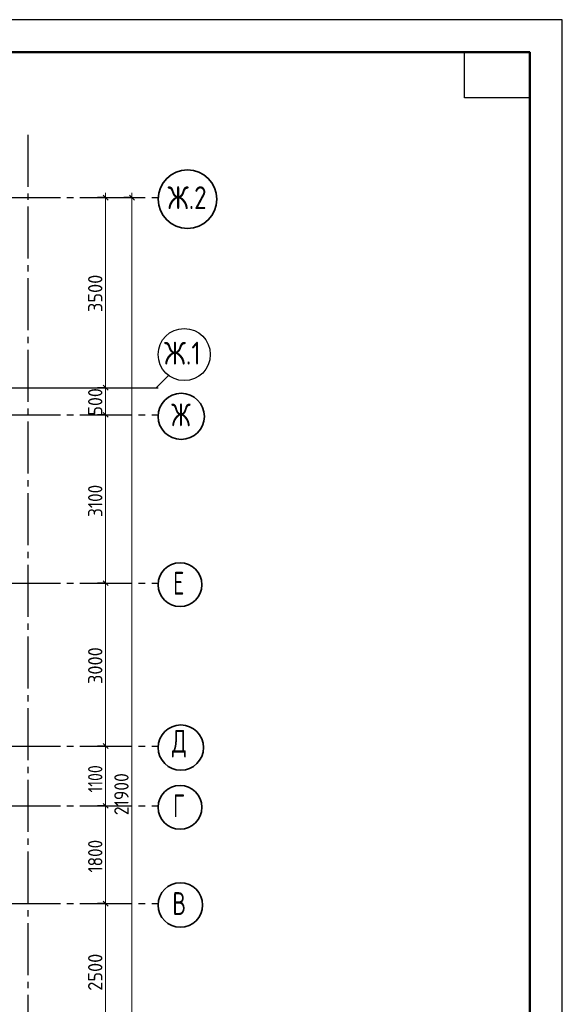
# Model space of a CAD drawing. Header units: millimetres. Extents: x 0 to 21000, y 0 to 14850.
# Tile 9 of 9: x 16840 to 21000, y 7295 to 14850. Entities that reach past the tile are written whole.
import ezdxf

# ---------------------------------------------------------------- set-up
doc = ezdxf.new("R2010")
doc.units = ezdxf.units.MM
doc.linetypes.add('______5', pattern=[550, 400, -50, 50, -50])
doc.layers.add('Standard', color=7, linetype='Continuous', lineweight=25)
doc.layers.add('Размерная линия_ общее', color=7, linetype='Continuous', lineweight=13)
doc.layers.add('Оси', color=7, linetype='______5', true_color=0x656565)
doc.styles.add('ISOCPEUR', font='txt')

msp = doc.modelspace()

# ---------------------------------------------------------------- linework, layer by layer
at = {"layer": 'Standard', "color": 7, "linetype": 'Continuous', "lineweight": 35, "transparency": 33554687}
for p, q in [((20750, 13800.00000000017), (20750, 10250.00000000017)), ((20749.99999999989, 13600.00000000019), (20749.99999999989, 10050.00000000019))]:
    msp.add_line(p, q, dxfattribs=at)
at = {"layer": 'Standard', "color": 7, "linetype": 'Continuous', "lineweight": 50, "transparency": 33554687}
msp.add_line((20749.99999999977, 13550.00000000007), (20749.99999999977, 11600.00000000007), dxfattribs=at)
at = {"layer": 'Standard', "color": 7, "linetype": 'Continuous', "lineweight": 25, "transparency": 33554687}
for points in [[(-5.684341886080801e-12, 0), (21000, 0), (21000, 14850), (-5.684341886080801e-12, 14850), (-5.684341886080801e-12, 0)], [(20750, 14600), (20750, 14250.00000000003), (20249.99999999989, 14250.00000000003), (20249.99999999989, 14600), (20750, 14600)]]:
    msp.add_lwpolyline(points, close=True, dxfattribs=at)
at = {"layer": 'Standard', "color": 7, "linetype": 'Continuous', "lineweight": 13, "transparency": 33554687}
msp.add_lwpolyline([(21000.00305175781, 14850), (0, 14850), (0, 0), (21000.00305175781, 0), (21000.00305175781, 14850)], dxfattribs=at)
at = {"layer": 'Standard', "color": 7, "linetype": 'Continuous', "lineweight": 50, "transparency": 33554687}
msp.add_lwpolyline([(999.9999999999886, 14600), (20750, 14600), (20750, 250), (1000, 250), (999.9999999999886, 14600)], close=True, dxfattribs=at)
at = {"layer": 'Оси', "color": 8, "linetype": '______5', "lineweight": -3, "transparency": 33554687}
for p, q in [((16902.1240234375, 13967.14172363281), (16902.1240234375, 3465.396118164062)), ((3001.705932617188, 13484.32922363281), (17901.24816894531, 13484.32922363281)), ((3001.705932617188, 12025.99792480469), (17901.24816894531, 12025.99792480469)), ((3001.705932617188, 11817.66357421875), (17901.24816894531, 11817.66357421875)), ((3001.705932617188, 10525.99792480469), (17901.24816894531, 10525.99792480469)), ((3001.705932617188, 9275.997924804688), (17901.24816894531, 9275.997924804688)), ((3001.705932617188, 8817.66357421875), (17901.24816894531, 8817.66357421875)), ((3001.705932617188, 8067.66357421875), (17901.24816894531, 8067.66357421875))]:
    msp.add_line(p, q, dxfattribs=at)
at = {"layer": 'Оси', "color": 7, "linetype": 'Continuous', "lineweight": 25, "transparency": 33554687}
msp.add_lwpolyline([(17053.20739746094, 12025.99792480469), (17886.54174804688, 12025.99792480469), (17984.46655273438, 12123.91967773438)], dxfattribs=at)
at = {"layer": 'Оси', "color": 7, "linetype": 'Continuous', "lineweight": 35, "transparency": 33554687}
for centre, radius in [((18126.42517089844, 13472.95532226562), 225.1752614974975), ((18078.57360839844, 11806.28967285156), 177.32355594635), ((18068.93005371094, 10514.62097167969), 167.6800370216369), ((18075.048828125, 9264.620971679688), 173.8004207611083), ((18068.93005371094, 8806.289672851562), 167.6800370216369), ((18071.82922363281, 8056.289672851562), 170.5794334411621)]:
    msp.add_circle(centre, radius, dxfattribs=at)
at = {"layer": 'Оси', "color": 7, "linetype": 'Continuous', "lineweight": 25, "transparency": 33554687}
msp.add_circle((18101.18408203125, 12280.30700683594), 200.0000104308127, dxfattribs=at)
at = {"layer": 'Размерная линия_ общее', "color": 253, "linetype": 'Continuous', "lineweight": -3, "true_color": 0xa0a0a0, "transparency": 33554687}
for p, q in [((17498.62060546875, 13484.32922363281), (17436.12365722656, 13484.32922363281)), ((17498.62060546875, 13484.32922363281), (17561.12060546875, 13484.32922363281)), ((17699.88708496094, 13484.32922363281), (17637.39013671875, 13484.32922363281)), ((17699.88708496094, 13484.32922363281), (17762.38708496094, 13484.32922363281)), ((17699.88708496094, 13484.32922363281), (17769.873046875, 13484.32922363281)), ((17498.62060546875, 12025.99792480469), (17436.12365722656, 12025.99792480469)), ((17498.62060546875, 12025.99792480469), (17561.12060546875, 12025.99792480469)), ((17498.62060546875, 11817.66357421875), (17436.12365722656, 11817.66357421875)), ((17498.62060546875, 11817.66357421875), (17561.12060546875, 11817.66357421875)), ((17498.62060546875, 10525.99792480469), (17436.12365722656, 10525.99792480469)), ((17498.62060546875, 10525.99792480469), (17561.12060546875, 10525.99792480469)), ((17498.62060546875, 9275.997924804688), (17436.12365722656, 9275.997924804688)), ((17498.62060546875, 9275.997924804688), (17561.12060546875, 9275.997924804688)), ((17498.62060546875, 8817.66357421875), (17436.12365722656, 8817.66357421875)), ((17498.62060546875, 8817.66357421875), (17561.12060546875, 8817.66357421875)), ((17498.62060546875, 8067.66357421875), (17436.12365722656, 8067.66357421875)), ((17498.62060546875, 8067.66357421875), (17561.12060546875, 8067.66357421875))]:
    msp.add_line(p, q, dxfattribs=at)
at = {"layer": 'Размерная линия_ общее', "color": 7, "linetype": 'Continuous', "lineweight": 25, "transparency": 33554687}
for p, q in [((17517.37060546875, 13465.57922363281), (17479.87060546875, 13503.07922363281)), ((17718.64013671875, 13465.57922363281), (17681.13708496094, 13503.07922363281)), ((17517.37060546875, 12007.24792480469), (17479.87060546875, 12044.74792480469)), ((17517.37060546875, 11798.91357421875), (17479.87060546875, 11836.41052246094)), ((17517.37060546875, 10507.24792480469), (17479.87060546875, 10544.74792480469)), ((17517.37060546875, 9257.247924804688), (17479.87060546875, 9294.747924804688)), ((17517.37060546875, 8798.91357421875), (17479.87060546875, 8836.410522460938)), ((17517.37060546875, 8048.91357421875), (17479.87060546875, 8086.410522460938))]:
    msp.add_line(p, q, dxfattribs=at)
at = {"layer": 'Размерная линия_ общее', "color": 7, "linetype": 'Continuous', "lineweight": 13, "transparency": 33554687}
for p, q in [((17498.62060546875, 13484.32922363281), (17498.62060546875, 13521.82922363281)), ((17498.62060546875, 12025.99792480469), (17498.62060546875, 13484.32922363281)), ((17699.88708496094, 13484.32922363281), (17699.88708496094, 13521.82922363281)), ((17498.62060546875, 11817.66357421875), (17498.62060546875, 12025.99792480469)), ((17498.62060546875, 10525.99792480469), (17498.62060546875, 11817.66357421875)), ((17498.62060546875, 9275.997924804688), (17498.62060546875, 10525.99792480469)), ((17498.62060546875, 8817.66357421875), (17498.62060546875, 9275.997924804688)), ((17498.62060546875, 8067.66357421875), (17498.62060546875, 8817.66357421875)), ((17498.62060546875, 7025.997924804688), (17498.62060546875, 8067.66357421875))]:
    msp.add_line(p, q, dxfattribs=at)
msp.add_lwpolyline([(17699.88708496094, 4359.329223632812), (17699.88708496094, 8727.010854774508), (17699.88708496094, 8727.010854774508), (17699.88708496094, 13484.32922363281)], dxfattribs=at)

# ---------------------------------------------------------------- texts
at = {"layer": 'Оси', "color": 7, "linetype": 'Continuous', "lineweight": 35, "transparency": 33554687, "char_height": 175, "attachment_point": 7, "style": 'ISOCPEUR'}
for s, insert, width in [('\\W0.80;Ж.2', (17973.29711914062, 13396.82922363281), 375.6837324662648), ('\\W0.82;Ж.1', (17946.85363769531, 12203.48205566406), 386.5115079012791), ('\\W0.73;Ж', (18002.00805664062, 11730.16357421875), 216.9314066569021), ('\\W0.68;Е', (18015.33508300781, 10438.49487304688), 166.6022406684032), ('\\W0.72;Д', (18006.14318847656, 9188.494873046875), 200.4128196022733), ('\\W0.68;Г', (18015.33508300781, 8730.16357421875), 166.6022406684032), ('\\W0.70;В', (18010.58044433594, 7980.16357421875), 183.6593627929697)]:
    msp.add_mtext(s, dxfattribs=dict(at, insert=insert, width=width))
at = {"layer": 'Размерная линия_ общее', "color": 7, "linetype": 'Continuous', "lineweight": 25, "transparency": 33554687, "char_height": 110.0000023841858, "attachment_point": 7, "rotation": 90.00000250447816, "style": 'ISOCPEUR'}
for s, insert, width in [('\\W0.93;3500', (17473.62365722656, 12606.66198730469), 359.0504964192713), ('\\W0.91;500', (17473.62365722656, 11812.24365234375), 280.9978982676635), ('\\W0.87;3100', (17473.62365722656, 11034.32922363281), 333.451334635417), ('\\W0.93;3000', (17473.62365722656, 9752.496337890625), 359.0469360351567), ('\\W0.80;1100', (17473.62365722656, 8920.330810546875), 307.859293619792), ('\\W0.89;21900', (17674.88708496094, 8745.831298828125), 411.7740115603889), ('\\W0.87;1800', (17473.62365722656, 8305.160522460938), 333.4584554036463), ('\\W0.93;2500', (17473.62365722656, 7398.330688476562), 359.0469360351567)]:
    msp.add_mtext(s, dxfattribs=dict(at, insert=insert, width=width))

doc.saveas('drawing.dxf')
